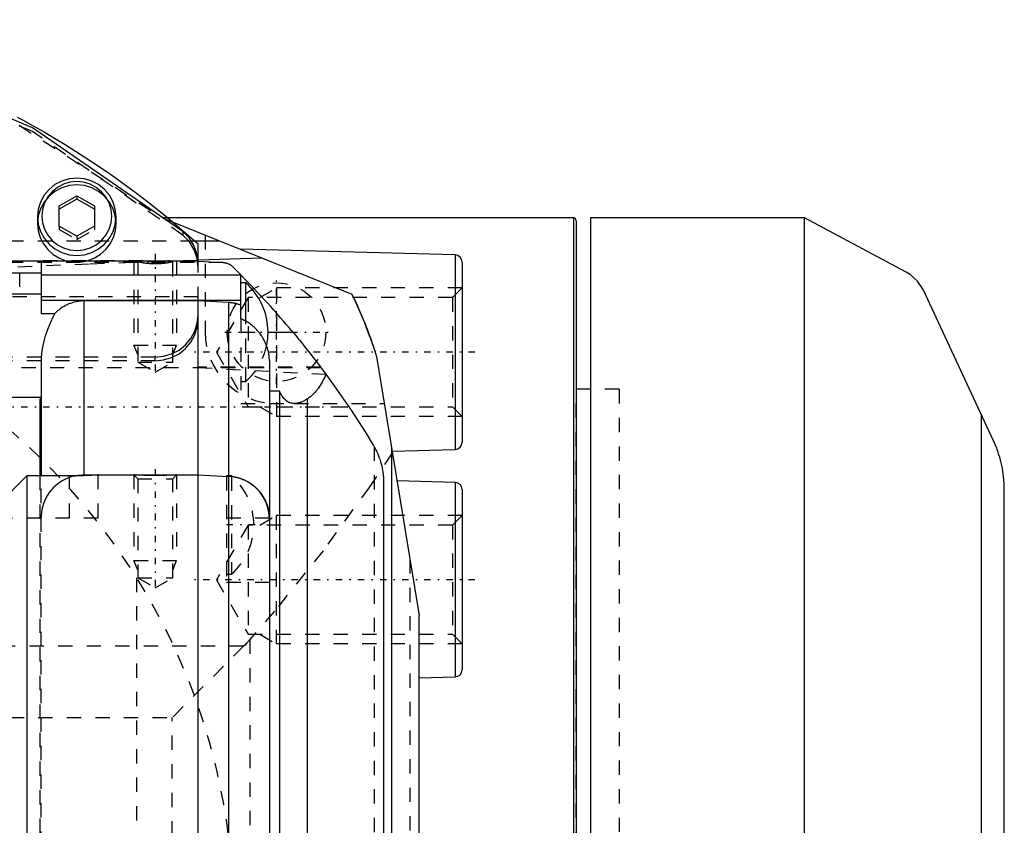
# Model space of a CAD drawing. Extents: x -109 to 109, y -1 to 737.
# Tile 12 of 12: x 30 to 99, y 576 to 633. Entities that reach past the tile are written whole.
import ezdxf

# ---------------------------------------------------------------- set-up
doc = ezdxf.new("R2010")
doc.units = 0
doc.linetypes.add('CENTER', pattern=[1.5, 0.45, -0.5, 0.05, -0.5])
doc.linetypes.add('DASHED', pattern=[2, 1, -1])
for name, color, linetype in [('AM_0', 7, 'CONTINUOUS'), ('AM_3', 7, 'DASHED'), ('AM_7', 7, 'CENTER')]:
    doc.layers.add(name, color=color, linetype=linetype)

msp = doc.modelspace()

# ---------------------------------------------------------------- linework, layer by layer
at = {"layer": 'AM_0', "color": 7, "linetype": 'CONTINUOUS'}
for p, q in [((32.76, 619.835), (34, 620.54)), ((34, 620.314), (32.76, 619.609)), ((34, 620.54), (34, 620.314)), ((34, 620.54), (35.24, 619.835)), ((35.24, 619.609), (34, 620.314)), ((32.76, 618.424), (32.76, 619.835)), ((35.24, 619.835), (35.24, 618.424)), ((31.25, 619.077), (31.25, 618.609)), ((36.75, 618.609), (36.75, 619.077)), ((68.8, 619), (40.389, 619)), ((68.8, 619), (68.8, 572)), ((85, 619), (70, 619)), ((70, 619), (70, 520.5)), ((92.13, 615.209), (85, 619)), ((85, 544.742), (85, 619)), ((34, 617.719), (32.76, 618.424)), ((35.24, 618.424), (34, 617.719)), ((40.753, 618.697), (53.27, 613.666)), ((69, 618.8), (69, 521.2)), ((44.025, 617.382), (42.275, 617.382)), ((42.5, 615.97), (42.5, 617.181)), ((42.5, 616.055), (46.98, 616.194)), ((60.513, 616.407), (45.472, 616.801)), ((60.513, 616.407), (60.513, 602.789)), ((-42.5, 616), (42.5, 616)), ((31.5, 616), (31.5, 612.296)), ((42.5, 615.97), (44.267, 615.877)), ((44.916, 615.591), (45.5, 615.008)), ((61, 615.907), (61, 603.289)), ((31.5, 615.12), (-31.5, 615.12)), ((45.5, 615), (31.5, 615)), ((45.5, 611.929), (45.5, 615.008)), ((45.843, 614.45), (45.5, 614.45)), ((45.843, 611.771), (45.843, 614.45)), ((31.5, 613.65), (-31.5, 613.65)), ((98.24, 603.4), (93.47, 613.629)), ((45.5, 613.219), (31.5, 613.219)), ((34.5, 613.184), (34.5, 601)), ((42.5, 613.184), (34.5, 613.184)), ((42.5, 526.816), (42.5, 613.184)), ((44.639, 613.075), (42.5, 613.184)), ((44.639, 613.075), (44.639, 600.953)), ((31.5, 612.296), (32.451, 612.296)), ((47.403, 611), (49.143, 611)), ((55.006, 609.302), (58, 591.16)), ((31.5, 608.95), (31.5, 600.919)), ((47.5, 609.025), (47.5, 597.92)), ((51.082, 608.557), (51.124, 608.501)), ((48.219, 606.878), (47.5, 606.878)), ((48.219, 533.122), (48.219, 606.878)), ((70, 607), (69, 607)), ((31.5, 606.42), (-31.5, 606.42)), ((31.5, 606.309), (31.416, 606.309)), ((31.416, 606.309), (31.416, 600.935)), ((50.139, 606.314), (50.139, 533.686)), ((97.408, 575), (97.408, 605.183)), ((56.052, 602.961), (56.052, 538.675)), ((56.1, 602.674), (60.513, 602.789)), ((34.5, 601), (42.5, 601)), ((42.5, 601), (44.639, 600.901)), ((28.5, 598.931), (30.5, 600.935)), ((33.845, 600.937), (30.5, 600.935)), ((30.5, 600.935), (30.5, 539)), ((44.843, 600.95), (44.5, 600.95)), ((44.5, 600.95), (44.5, 600.907)), ((44.639, 600.901), (44.639, 574.5)), ((44.843, 600.95), (44.843, 600.885)), ((55.5, 600.508), (55.5, 539.492)), ((60.513, 600.475), (56.445, 600.582)), ((60.513, 600.475), (60.513, 586.858)), ((61, 599.976), (61, 587.358)), ((99, 390.247), (99, 600)), ((47.499, 598), (47.499, 542)), ((58, 554.367), (58, 591.16)), ((58, 586.792), (60.513, 586.858))]:
    msp.add_line(p, q, dxfattribs=at)
for points in [[(41.459, 618.035), (30.896, 625.302), (19.062, 630.319), (6.442, 632.88), (-6.442, 632.88), (-19.062, 630.319), (-30.896, 625.302), (-41.459, 618.035)], [(36.75, 619.077), (36.697, 619.606), (36.541, 620.114), (36.287, 620.582), (35.945, 620.992), (35.528, 621.329), (35.052, 621.579), (34.536, 621.734), (34, 621.786), (33.464, 621.734), (32.948, 621.579), (32.472, 621.329), (32.055, 620.992), (31.713, 620.582), (31.459, 620.114), (31.303, 619.606), (31.25, 619.077)], [(31.25, 619.077), (31.303, 618.549), (31.459, 618.041), (31.713, 617.573), (32.055, 617.162), (32.472, 616.826), (32.948, 616.575), (33.464, 616.421), (34, 616.369), (34.536, 616.421), (35.052, 616.575), (35.528, 616.826), (35.945, 617.162), (36.287, 617.573), (36.541, 618.041), (36.697, 618.549), (36.75, 619.077)], [(31.25, 618.609), (31.297, 618.109), (31.437, 617.627), (31.665, 617.178), (31.973, 616.778), (32.35, 616.442), (32.785, 616.179), (33.26, 616)], [(34.74, 616), (35.215, 616.179), (35.65, 616.442), (36.027, 616.778), (36.335, 617.178), (36.563, 617.627), (36.703, 618.109), (36.75, 618.609)], [(42.493, 616), (42.394, 616.575), (42.183, 617.12), (41.867, 617.613), (41.459, 618.035)]]:
    msp.add_lwpolyline(points, dxfattribs=at)
msp.add_lwpolyline([(31.55, 619.129), (31.597, 618.659), (31.736, 618.206), (31.963, 617.789), (32.268, 617.423), (32.639, 617.123), (33.062, 616.9), (33.522, 616.763), (34, 616.717), (34.478, 616.763), (34.938, 616.9), (35.361, 617.123), (35.732, 617.423), (36.037, 617.789), (36.264, 618.206), (36.403, 618.659), (36.45, 619.129), (36.403, 619.6), (36.264, 620.053), (36.037, 620.47), (35.732, 620.836), (35.361, 621.136), (34.938, 621.359), (34.478, 621.496), (34, 621.542), (33.522, 621.496), (33.062, 621.359), (32.639, 621.136), (32.268, 620.836), (31.963, 620.47), (31.736, 620.053), (31.597, 619.6)], close=True, dxfattribs=at)
for points in [[(29.82, 626.063, 0), (30.199, 625.859, 0), (30.955, 625.444, 0), (31.705, 625.018, 0), (32.078, 624.802, 0), (32.449, 624.583, 0), (33.187, 624.137, 0), (33.919, 623.682, 0), (34.645, 623.216, 0), (35.365, 622.741, 0), (36.078, 622.256, 0), (36.431, 622.01, 0), (36.784, 621.761, 0), (37.483, 621.257, 0), (38.176, 620.743, 0), (38.861, 620.22, 0), (39.54, 619.688, 0), (40.211, 619.146, 0), (40.543, 618.872, 0), (40.874, 618.596, 0), (41.53, 618.036, 0), (42.179, 617.468, 0), (42.5, 617.181, 0)], [(38.27, 615.964, 0), (38.271, 615.966, 0), (38.273, 615.97, 0), (38.277, 615.974, 0), (38.28, 615.976, 0), (38.283, 615.978, 0), (38.292, 615.981, 0), (38.303, 615.984, 0), (38.316, 615.987, 0), (38.331, 615.989, 0), (38.349, 615.991, 0), (38.358, 615.992, 0), (38.368, 615.993, 0), (38.39, 615.995, 0), (38.414, 615.996, 0), (38.44, 615.998, 0), (38.467, 615.998, 0), (38.497, 615.999, 0), (38.512, 615.999, 0), (38.528, 616, 0), (38.56, 616, 0), (38.594, 616, 0), (38.611, 616, 0)], [(40.729, 615.964, 0), (40.729, 615.962, 0), (40.728, 615.959, 0), (40.726, 615.956, 0), (40.725, 615.955, 0), (40.723, 615.953, 0), (40.719, 615.949, 0), (40.714, 615.946, 0), (40.708, 615.942, 0), (40.701, 615.938, 0), (40.693, 615.934, 0), (40.688, 615.932, 0), (40.684, 615.93, 0), (40.673, 615.926, 0), (40.662, 615.921, 0), (40.649, 615.917, 0), (40.636, 615.913, 0), (40.622, 615.908, 0), (40.614, 615.906, 0), (40.606, 615.904, 0), (40.59, 615.899, 0), (40.573, 615.894, 0), (40.564, 615.892, 0), (40.555, 615.89, 0), (40.536, 615.885, 0), (40.516, 615.881, 0), (40.506, 615.878, 0), (40.495, 615.876, 0), (40.474, 615.871, 0), (40.452, 615.867, 0), (40.429, 615.862, 0), (40.406, 615.858, 0), (40.382, 615.854, 0), (40.37, 615.851, 0), (40.358, 615.849, 0), (40.333, 615.845, 0), (40.307, 615.841, 0), (40.28, 615.837, 0), (40.253, 615.833, 0), (40.224, 615.829, 0), (40.21, 615.827, 0), (40.195, 615.825, 0), (40.165, 615.821, 0), (40.134, 615.817, 0), (40.103, 615.814, 0), (40.071, 615.811, 0), (40.039, 615.807, 0), (40.022, 615.806, 0), (40.006, 615.804, 0), (39.972, 615.801, 0), (39.938, 615.798, 0), (39.904, 615.796, 0), (39.869, 615.794, 0), (39.834, 615.791, 0), (39.817, 615.79, 0), (39.799, 615.789, 0), (39.764, 615.788, 0), (39.729, 615.786, 0), (39.693, 615.785, 0), (39.658, 615.784, 0), (39.622, 615.783, 0), (39.605, 615.783, 0), (39.587, 615.782, 0), (39.552, 615.782, 0), (39.517, 615.782, 0), (39.5, 615.782, 0), (39.483, 615.782, 0), (39.448, 615.782, 0), (39.413, 615.782, 0), (39.395, 615.783, 0), (39.378, 615.783, 0), (39.342, 615.784, 0), (39.307, 615.785, 0), (39.271, 615.786, 0), (39.236, 615.788, 0), (39.201, 615.789, 0), (39.183, 615.79, 0), (39.166, 615.791, 0), (39.131, 615.794, 0), (39.096, 615.796, 0), (39.062, 615.798, 0), (39.028, 615.801, 0), (38.994, 615.804, 0), (38.978, 615.806, 0), (38.961, 615.807, 0), (38.929, 615.811, 0), (38.897, 615.814, 0), (38.866, 615.817, 0), (38.835, 615.821, 0), (38.805, 615.825, 0), (38.79, 615.827, 0), (38.776, 615.829, 0), (38.747, 615.833, 0), (38.72, 615.837, 0), (38.693, 615.841, 0), (38.667, 615.845, 0), (38.642, 615.849, 0), (38.63, 615.851, 0), (38.618, 615.854, 0), (38.594, 615.858, 0), (38.571, 615.862, 0), (38.548, 615.867, 0), (38.526, 615.871, 0), (38.505, 615.876, 0), (38.494, 615.878, 0), (38.484, 615.881, 0), (38.464, 615.885, 0), (38.445, 615.89, 0), (38.436, 615.892, 0), (38.427, 615.894, 0), (38.41, 615.899, 0), (38.394, 615.904, 0), (38.386, 615.906, 0), (38.378, 615.908, 0), (38.364, 615.913, 0), (38.351, 615.917, 0), (38.338, 615.921, 0), (38.327, 615.926, 0), (38.316, 615.93, 0), (38.312, 615.932, 0), (38.307, 615.934, 0), (38.299, 615.938, 0), (38.292, 615.942, 0), (38.286, 615.946, 0), (38.281, 615.949, 0), (38.277, 615.953, 0), (38.275, 615.955, 0), (38.274, 615.956, 0), (38.272, 615.959, 0), (38.271, 615.962, 0), (38.27, 615.964, 0)], [(40.389, 616, 0), (40.406, 616, 0), (40.44, 616, 0), (40.472, 616, 0), (40.488, 615.999, 0), (40.503, 615.999, 0), (40.533, 615.998, 0), (40.56, 615.998, 0), (40.586, 615.996, 0), (40.61, 615.995, 0), (40.632, 615.993, 0), (40.642, 615.992, 0), (40.651, 615.991, 0), (40.669, 615.989, 0), (40.684, 615.987, 0), (40.697, 615.984, 0), (40.708, 615.981, 0), (40.717, 615.978, 0), (40.72, 615.976, 0), (40.723, 615.974, 0), (40.727, 615.97, 0), (40.729, 615.966, 0), (40.729, 615.964, 0)], [(44.267, 615.877, 0), (44.268, 615.877, 0), (44.27, 615.877, 0), (44.272, 615.877, 0), (44.273, 615.877, 0), (44.274, 615.877, 0), (44.276, 615.877, 0), (44.278, 615.877, 0), (44.286, 615.876, 0), (44.298, 615.875, 0), (44.304, 615.875, 0), (44.31, 615.874, 0), (44.322, 615.873, 0), (44.333, 615.872, 0), (44.343, 615.87, 0), (44.353, 615.869, 0), (44.363, 615.868, 0), (44.368, 615.867, 0), (44.372, 615.866, 0), (44.382, 615.865, 0), (44.391, 615.863, 0), (44.4, 615.861, 0), (44.409, 615.86, 0), (44.417, 615.858, 0), (44.422, 615.857, 0), (44.426, 615.856, 0), (44.434, 615.854, 0), (44.443, 615.852, 0), (44.447, 615.851, 0), (44.451, 615.85, 0), (44.459, 615.848, 0), (44.467, 615.846, 0), (44.471, 615.845, 0), (44.475, 615.844, 0), (44.482, 615.842, 0), (44.49, 615.84, 0), (44.515, 615.833, 0), (44.554, 615.819, 0), (44.589, 615.806, 0), (44.622, 615.792, 0), (44.655, 615.776, 0), (44.671, 615.769, 0), (44.686, 615.76, 0), (44.717, 615.743, 0), (44.746, 615.726, 0), (44.775, 615.707, 0), (44.802, 615.688, 0), (44.829, 615.667, 0), (44.842, 615.657, 0), (44.855, 615.647, 0), (44.88, 615.625, 0), (44.904, 615.603, 0), (44.916, 615.591, 0)], [(93.47, 613.629, 0), (93.317, 613.977, 0), (92.906, 614.578, 0), (92.398, 615.037, 0), (92.13, 615.208, 0)], [(53.27, 613.666, 0), (53.608, 612.959, 0), (54.226, 611.519, 0), (54.766, 610.048, 0), (55.006, 609.302, 0)], [(34.5, 613.184, 0), (34.439, 613.183, 0), (34.315, 613.178, 0), (34.188, 613.166, 0), (34.124, 613.158, 0), (34.06, 613.148, 0), (33.931, 613.124, 0), (33.804, 613.094, 0), (33.68, 613.058, 0), (33.559, 613.018, 0), (33.443, 612.973, 0), (33.387, 612.949, 0), (33.332, 612.924, 0), (33.22, 612.869, 0), (33.109, 612.808, 0), (32.998, 612.741, 0), (32.889, 612.669, 0), (32.783, 612.592, 0), (32.732, 612.551, 0), (32.682, 612.51, 0), (32.585, 612.426, 0), (32.494, 612.34, 0), (32.451, 612.296, 0)], [(45.5, 612.89, 0), (45.478, 612.899, 0), (45.433, 612.916, 0), (45.387, 612.932, 0), (45.364, 612.939, 0), (45.341, 612.947, 0), (45.294, 612.961, 0), (45.246, 612.975, 0), (45.198, 612.988, 0), (45.15, 613.001, 0), (45.102, 613.012, 0), (45.077, 613.017, 0), (45.053, 613.022, 0), (45.004, 613.032, 0), (44.955, 613.041, 0), (44.906, 613.049, 0), (44.857, 613.055, 0), (44.808, 613.061, 0), (44.783, 613.064, 0), (44.759, 613.067, 0), (44.711, 613.071, 0), (44.663, 613.074, 0), (44.639, 613.075, 0)], [(32.451, 612.296, 0), (32.413, 612.221, 0), (32.337, 612.067, 0), (32.26, 611.909, 0), (32.222, 611.828, 0), (32.184, 611.745, 0), (32.109, 611.577, 0), (32.036, 611.404, 0), (31.965, 611.226, 0), (31.897, 611.044, 0), (31.832, 610.857, 0), (31.801, 610.762, 0), (31.771, 610.665, 0), (31.715, 610.469, 0), (31.664, 610.269, 0), (31.618, 610.064, 0), (31.579, 609.858, 0), (31.548, 609.654, 0), (31.535, 609.552, 0), (31.525, 609.45, 0), (31.509, 609.249, 0), (31.501, 609.049, 0), (31.5, 608.95, 0)], [(46.758, 611, 0), (46.73, 611.034, 0), (46.673, 611.101, 0), (46.616, 611.164, 0), (46.588, 611.195, 0), (46.559, 611.225, 0), (46.498, 611.286, 0), (46.435, 611.346, 0), (46.368, 611.405, 0), (46.3, 611.463, 0), (46.229, 611.519, 0), (46.192, 611.546, 0), (46.156, 611.573, 0), (46.081, 611.625, 0), (46.005, 611.675, 0), (45.928, 611.722, 0), (45.851, 611.766, 0), (45.773, 611.807, 0), (45.734, 611.827, 0), (45.695, 611.845, 0), (45.618, 611.88, 0), (45.54, 611.913, 0), (45.5, 611.929, 0)], [(47.5, 609.025, 0), (47.499, 609.082, 0), (47.494, 609.195, 0), (47.484, 609.309, 0), (47.478, 609.366, 0), (47.47, 609.423, 0), (47.45, 609.538, 0), (47.426, 609.652, 0), (47.397, 609.767, 0), (47.363, 609.881, 0), (47.324, 609.995, 0), (47.303, 610.052, 0), (47.282, 610.108, 0), (47.234, 610.22, 0), (47.183, 610.33, 0), (47.128, 610.438, 0), (47.069, 610.545, 0), (47.006, 610.65, 0), (46.973, 610.702, 0), (46.94, 610.753, 0), (46.869, 610.854, 0), (46.796, 610.952, 0), (46.758, 611, 0)], [(49.143, 611, 0), (49.209, 610.92, 0), (49.342, 610.759, 0), (49.477, 610.596, 0), (49.544, 610.514, 0), (49.612, 610.431, 0), (49.747, 610.265, 0), (49.882, 610.097, 0), (50.017, 609.928, 0), (50.152, 609.759, 0), (50.285, 609.59, 0), (50.352, 609.506, 0), (50.418, 609.421, 0), (50.549, 609.253, 0), (50.679, 609.086, 0), (50.806, 608.92, 0), (50.931, 608.756, 0), (51.054, 608.594, 0), (51.115, 608.514, 0), (51.174, 608.434, 0), (51.292, 608.277, 0), (51.406, 608.124, 0), (51.462, 608.048, 0)], [(51.462, 608.048, 0), (51.434, 607.983, 0), (51.376, 607.856, 0), (51.316, 607.732, 0), (51.286, 607.671, 0), (51.254, 607.611, 0), (51.19, 607.494, 0), (51.123, 607.38, 0), (51.054, 607.27, 0), (50.984, 607.164, 0), (50.911, 607.063, 0), (50.874, 607.013, 0), (50.837, 606.965, 0), (50.76, 606.871, 0), (50.682, 606.782, 0), (50.603, 606.698, 0), (50.521, 606.617, 0), (50.439, 606.542, 0), (50.397, 606.506, 0), (50.355, 606.471, 0), (50.269, 606.405, 0), (50.183, 606.343, 0), (50.139, 606.314, 0)], [(51.462, 608.048, 0), (52.047, 607.244, 0), (53.179, 605.61, 0), (54.259, 603.941, 0), (54.78, 603.094, 0)], [(49.245, 606, 0), (49.208, 606.001, 0), (49.136, 606.006, 0), (49.064, 606.017, 0), (49.029, 606.025, 0), (48.995, 606.033, 0), (48.927, 606.056, 0), (48.861, 606.084, 0), (48.797, 606.117, 0), (48.735, 606.156, 0), (48.675, 606.201, 0), (48.646, 606.225, 0), (48.618, 606.25, 0), (48.564, 606.305, 0), (48.512, 606.364, 0), (48.462, 606.427, 0), (48.415, 606.495, 0), (48.369, 606.569, 0), (48.347, 606.609, 0), (48.325, 606.65, 0), (48.281, 606.736, 0), (48.24, 606.829, 0), (48.219, 606.878, 0)], [(31.416, 606.309, 0), (31.442, 606.25, 0), (31.479, 606.133, 0), (31.498, 606.017, 0), (31.5, 605.961, 0)], [(50.139, 606.314, 0), (50.112, 606.297, 0), (50.058, 606.264, 0), (50.004, 606.233, 0), (49.978, 606.218, 0), (49.951, 606.203, 0), (49.899, 606.176, 0), (49.847, 606.151, 0), (49.795, 606.128, 0), (49.745, 606.107, 0), (49.695, 606.088, 0), (49.67, 606.079, 0), (49.646, 606.07, 0), (49.598, 606.055, 0), (49.551, 606.042, 0), (49.503, 606.03, 0), (49.456, 606.021, 0), (49.409, 606.013, 0), (49.385, 606.009, 0), (49.362, 606.006, 0), (49.315, 606.002, 0), (49.268, 606, 0), (49.245, 606, 0)], [(54.78, 603.094, 0), (54.818, 603.029, 0), (54.892, 602.897, 0), (54.962, 602.764, 0), (54.996, 602.696, 0), (55.028, 602.628, 0), (55.09, 602.49, 0), (55.148, 602.351, 0), (55.202, 602.21, 0), (55.251, 602.067, 0), (55.296, 601.923, 0), (55.317, 601.85, 0), (55.336, 601.777, 0), (55.372, 601.631, 0), (55.404, 601.483, 0), (55.431, 601.335, 0), (55.454, 601.185, 0), (55.472, 601.036, 0), (55.48, 600.96, 0), (55.486, 600.885, 0), (55.495, 600.735, 0), (55.499, 600.584, 0), (55.5, 600.508, 0)], [(99, 600, 0), (99, 600, 0), (99, 600, 0), (99, 600, 0), (99, 600, 0), (99, 600, 0), (99, 600, 0), (99, 600, 0), (99, 600, 0), (99, 600, 0), (99, 600, 0), (99, 600, 0), (99, 600, 0), (99, 600, 0), (99, 600, 0), (99, 600, 0), (99, 600, 0), (99, 600, 0), (99, 600, 0), (99, 600, 0), (99, 600, 0), (99, 600, 0), (99, 600, 0), (99, 600, 0), (99, 600, 0), (99, 600, 0), (99, 600, 0), (99, 600, 0), (99, 600, 0), (99, 600, 0), (99, 600, 0), (99, 600, 0), (99, 600, 0), (99, 600, 0), (99, 600.001, 0), (99, 600.001, 0), (99, 600.001, 0), (99, 600.001, 0), (99, 600.001, 0), (99, 600.001, 0), (99, 600.001, 0), (99, 600.001, 0), (99, 600.001, 0), (99, 600.001, 0), (99, 600.001, 0), (99, 600.001, 0), (99, 600.001, 0), (99, 600.001, 0), (99, 600.001, 0), (99, 600.001, 0), (99, 600.001, 0), (99, 600.001, 0), (99, 600.001, 0), (99, 600.001, 0), (99, 600.001, 0), (99, 600.001, 0), (99, 600.001, 0), (99, 600.001, 0), (99, 600.002, 0), (99, 600.002, 0), (99, 600.002, 0), (99, 600.002, 0), (99, 600.003, 0), (99, 600.003, 0), (99, 600.004, 0), (99, 600.004, 0), (99, 600.005, 0), (99, 600.005, 0), (99, 600.006, 0), (99, 600.006, 0), (99, 600.007, 0), (99, 600.009, 0), (99, 600.017, 0), (99, 600.025, 0), (99, 600.043, 0), (99, 600.076, 0), (98.999, 600.093, 0), (98.999, 600.109, 0), (98.999, 600.143, 0), (98.998, 600.176, 0), (98.995, 600.293, 0), (98.985, 600.492, 0), (98.978, 600.592, 0), (98.97, 600.692, 0), (98.95, 600.89, 0), (98.925, 601.087, 0), (98.896, 601.282, 0), (98.862, 601.476, 0), (98.823, 601.669, 0), (98.802, 601.764, 0), (98.78, 601.859, 0), (98.733, 602.048, 0), (98.68, 602.235, 0), (98.624, 602.42, 0), (98.563, 602.603, 0), (98.499, 602.784, 0), (98.465, 602.874, 0), (98.43, 602.963, 0), (98.357, 603.14, 0), (98.28, 603.314, 0), (98.24, 603.4, 0)], [(35.5, 601, 0), (35.5, 601, 0), (35.5, 601, 0), (35.499, 601, 0), (35.498, 601, 0), (35.498, 601, 0), (35.496, 601, 0), (35.494, 601, 0), (35.492, 600.999, 0), (35.489, 600.999, 0), (35.485, 600.999, 0), (35.484, 600.999, 0), (35.482, 600.999, 0), (35.478, 600.999, 0), (35.473, 600.998, 0), (35.468, 600.998, 0), (35.463, 600.998, 0), (35.457, 600.997, 0), (35.454, 600.997, 0), (35.451, 600.997, 0), (35.444, 600.996, 0), (35.437, 600.996, 0), (35.433, 600.996, 0), (35.429, 600.996, 0), (35.421, 600.995, 0), (35.413, 600.994, 0), (35.408, 600.994, 0), (35.404, 600.994, 0), (35.395, 600.993, 0), (35.385, 600.993, 0), (35.375, 600.992, 0), (35.364, 600.992, 0), (35.353, 600.991, 0), (35.348, 600.991, 0), (35.342, 600.99, 0), (35.33, 600.99, 0), (35.318, 600.989, 0), (35.306, 600.988, 0), (35.293, 600.987, 0), (35.279, 600.987, 0), (35.273, 600.986, 0), (35.266, 600.986, 0), (35.252, 600.985, 0), (35.237, 600.984, 0), (35.222, 600.983, 0), (35.207, 600.982, 0), (35.192, 600.982, 0), (35.184, 600.981, 0), (35.176, 600.981, 0), (35.16, 600.98, 0), (35.143, 600.979, 0), (35.126, 600.978, 0), (35.109, 600.977, 0), (35.092, 600.976, 0), (35.083, 600.976, 0), (35.074, 600.975, 0), (35.056, 600.975, 0), (35.038, 600.974, 0), (35.02, 600.973, 0), (35.001, 600.972, 0), (34.982, 600.971, 0), (34.973, 600.97, 0), (34.963, 600.97, 0), (34.944, 600.969, 0), (34.924, 600.968, 0), (34.914, 600.968, 0), (34.904, 600.967, 0), (34.884, 600.966, 0), (34.864, 600.965, 0), (34.853, 600.965, 0), (34.843, 600.965, 0), (34.822, 600.964, 0), (34.8, 600.963, 0), (34.778, 600.962, 0), (34.756, 600.961, 0), (34.734, 600.96, 0), (34.722, 600.96, 0), (34.711, 600.959, 0), (34.687, 600.958, 0), (34.664, 600.957, 0), (34.64, 600.956, 0), (34.616, 600.956, 0), (34.592, 600.955, 0), (34.579, 600.954, 0), (34.567, 600.954, 0), (34.542, 600.953, 0), (34.517, 600.952, 0), (34.491, 600.951, 0), (34.465, 600.95, 0), (34.439, 600.95, 0), (34.426, 600.949, 0), (34.413, 600.949, 0), (34.387, 600.948, 0), (34.36, 600.947, 0), (34.333, 600.947, 0), (34.306, 600.946, 0), (34.279, 600.945, 0), (34.265, 600.945, 0), (34.252, 600.945, 0), (34.224, 600.944, 0), (34.197, 600.943, 0), (34.169, 600.943, 0), (34.141, 600.942, 0), (34.113, 600.941, 0), (34.099, 600.941, 0), (34.084, 600.941, 0), (34.056, 600.94, 0), (34.028, 600.94, 0), (34.013, 600.94, 0), (33.999, 600.939, 0), (33.971, 600.939, 0), (33.942, 600.939, 0), (33.928, 600.938, 0), (33.913, 600.938, 0), (33.885, 600.938, 0), (33.856, 600.937, 0), (33.827, 600.937, 0), (33.798, 600.937, 0), (33.77, 600.937, 0), (33.755, 600.936, 0), (33.741, 600.936, 0), (33.712, 600.936, 0), (33.684, 600.936, 0), (33.655, 600.936, 0), (33.627, 600.936, 0), (33.598, 600.936, 0), (33.584, 600.936, 0), (33.57, 600.935, 0), (33.542, 600.935, 0), (33.514, 600.935, 0), (33.5, 600.935, 0)], [(33.893, 600.938, 0), (33.91, 600.941, 0), (33.945, 600.948, 0), (33.98, 600.955, 0), (33.997, 600.958, 0), (34.014, 600.96, 0), (34.049, 600.966, 0), (34.084, 600.971, 0), (34.118, 600.976, 0), (34.153, 600.98, 0), (34.187, 600.984, 0), (34.204, 600.985, 0), (34.221, 600.987, 0), (34.255, 600.99, 0), (34.288, 600.993, 0), (34.322, 600.995, 0), (34.355, 600.996, 0), (34.388, 600.998, 0), (34.404, 600.998, 0), (34.42, 600.999, 0), (34.452, 601, 0), (34.484, 601, 0), (34.5, 601, 0)], [(41, 601, 0), (41, 601, 0), (40.999, 601, 0), (40.996, 601, 0), (40.994, 601, 0), (40.992, 601, 0), (40.987, 600.999, 0), (40.981, 600.999, 0), (40.974, 600.999, 0), (40.965, 600.998, 0), (40.954, 600.998, 0), (40.949, 600.998, 0), (40.943, 600.997, 0), (40.93, 600.997, 0), (40.916, 600.996, 0), (40.9, 600.996, 0), (40.884, 600.995, 0), (40.866, 600.994, 0), (40.856, 600.994, 0), (40.847, 600.993, 0), (40.826, 600.992, 0), (40.805, 600.992, 0), (40.794, 600.991, 0), (40.783, 600.991, 0), (40.759, 600.99, 0), (40.735, 600.989, 0), (40.722, 600.988, 0), (40.709, 600.988, 0), (40.683, 600.987, 0), (40.656, 600.986, 0), (40.628, 600.985, 0), (40.599, 600.984, 0), (40.57, 600.983, 0), (40.555, 600.983, 0), (40.54, 600.982, 0), (40.509, 600.981, 0), (40.478, 600.98, 0), (40.445, 600.979, 0), (40.411, 600.978, 0), (40.376, 600.977, 0), (40.358, 600.977, 0), (40.34, 600.976, 0), (40.304, 600.975, 0), (40.266, 600.974, 0), (40.228, 600.974, 0), (40.189, 600.973, 0), (40.15, 600.972, 0), (40.13, 600.971, 0), (40.11, 600.971, 0), (40.069, 600.97, 0), (40.028, 600.97, 0), (39.987, 600.969, 0), (39.945, 600.968, 0), (39.903, 600.968, 0), (39.881, 600.968, 0), (39.86, 600.967, 0), (39.818, 600.967, 0), (39.775, 600.967, 0), (39.732, 600.966, 0), (39.689, 600.966, 0), (39.647, 600.966, 0), (39.626, 600.966, 0), (39.605, 600.966, 0), (39.563, 600.965, 0), (39.521, 600.965, 0), (39.5, 600.965, 0), (39.479, 600.965, 0), (39.437, 600.965, 0), (39.395, 600.966, 0), (39.374, 600.966, 0), (39.353, 600.966, 0), (39.311, 600.966, 0), (39.268, 600.966, 0), (39.225, 600.967, 0), (39.182, 600.967, 0), (39.14, 600.967, 0), (39.119, 600.968, 0), (39.097, 600.968, 0), (39.055, 600.968, 0), (39.013, 600.969, 0), (38.972, 600.97, 0), (38.931, 600.97, 0), (38.89, 600.971, 0), (38.87, 600.971, 0), (38.85, 600.972, 0), (38.811, 600.973, 0), (38.772, 600.974, 0), (38.734, 600.974, 0), (38.696, 600.975, 0), (38.66, 600.976, 0), (38.642, 600.977, 0), (38.624, 600.977, 0), (38.589, 600.978, 0), (38.555, 600.979, 0), (38.522, 600.98, 0), (38.491, 600.981, 0), (38.46, 600.982, 0), (38.445, 600.983, 0), (38.43, 600.983, 0), (38.401, 600.984, 0), (38.372, 600.985, 0), (38.344, 600.986, 0), (38.317, 600.987, 0), (38.291, 600.988, 0), (38.278, 600.988, 0), (38.265, 600.989, 0), (38.241, 600.99, 0), (38.217, 600.991, 0), (38.206, 600.991, 0), (38.195, 600.992, 0), (38.174, 600.992, 0), (38.153, 600.993, 0), (38.144, 600.994, 0), (38.134, 600.994, 0), (38.116, 600.995, 0), (38.1, 600.996, 0), (38.084, 600.996, 0), (38.07, 600.997, 0), (38.057, 600.997, 0), (38.051, 600.998, 0), (38.046, 600.998, 0), (38.035, 600.998, 0), (38.026, 600.999, 0), (38.019, 600.999, 0), (38.013, 600.999, 0), (38.008, 601, 0), (38.006, 601, 0), (38.004, 601, 0), (38.001, 601, 0), (38, 601, 0), (38, 601, 0)], [(44.907, 600.892, 0), (44.927, 600.889, 0), (44.967, 600.883, 0), (45.006, 600.877, 0), (45.026, 600.873, 0), (45.046, 600.87, 0), (45.085, 600.862, 0), (45.124, 600.854, 0), (45.164, 600.846, 0), (45.203, 600.837, 0), (45.241, 600.827, 0), (45.261, 600.822, 0), (45.28, 600.817, 0), (45.318, 600.806, 0), (45.356, 600.795, 0), (45.394, 600.784, 0), (45.431, 600.772, 0), (45.468, 600.76, 0), (45.486, 600.753, 0), (45.504, 600.747, 0), (45.54, 600.734, 0), (45.576, 600.721, 0), (45.593, 600.714, 0), (45.61, 600.707, 0), (45.645, 600.693, 0), (45.679, 600.679, 0), (45.696, 600.671, 0), (45.713, 600.664, 0), (45.748, 600.648, 0), (45.782, 600.632, 0), (45.817, 600.615, 0), (45.852, 600.598, 0), (45.886, 600.58, 0), (45.904, 600.571, 0), (45.921, 600.562, 0), (45.956, 600.543, 0), (45.99, 600.524, 0), (46.025, 600.504, 0), (46.059, 600.483, 0), (46.093, 600.462, 0), (46.11, 600.451, 0), (46.127, 600.44, 0), (46.16, 600.419, 0), (46.194, 600.396, 0), (46.227, 600.373, 0), (46.259, 600.35, 0), (46.291, 600.326, 0), (46.307, 600.314, 0), (46.323, 600.302, 0), (46.355, 600.278, 0), (46.386, 600.253, 0), (46.416, 600.228, 0), (46.446, 600.203, 0), (46.475, 600.178, 0), (46.49, 600.165, 0), (46.504, 600.152, 0), (46.533, 600.126, 0), (46.56, 600.1, 0), (46.587, 600.075, 0), (46.614, 600.049, 0), (46.64, 600.022, 0), (46.653, 600.009, 0), (46.666, 599.996, 0), (46.692, 599.968, 0), (46.718, 599.94, 0), (46.731, 599.926, 0), (46.743, 599.912, 0), (46.769, 599.882, 0), (46.794, 599.853, 0), (46.807, 599.838, 0), (46.819, 599.823, 0), (46.844, 599.792, 0), (46.869, 599.761, 0), (46.893, 599.729, 0), (46.917, 599.697, 0), (46.94, 599.665, 0), (46.952, 599.649, 0), (46.963, 599.632, 0), (46.986, 599.599, 0), (47.008, 599.566, 0), (47.03, 599.532, 0), (47.051, 599.498, 0), (47.072, 599.464, 0), (47.082, 599.447, 0), (47.092, 599.43, 0), (47.112, 599.395, 0), (47.131, 599.36, 0), (47.15, 599.326, 0), (47.168, 599.291, 0), (47.186, 599.256, 0), (47.194, 599.239, 0), (47.203, 599.222, 0), (47.219, 599.187, 0), (47.235, 599.152, 0), (47.25, 599.118, 0), (47.265, 599.084, 0), (47.279, 599.05, 0), (47.286, 599.032, 0), (47.293, 599.015, 0), (47.306, 598.98, 0), (47.32, 598.944, 0), (47.332, 598.908, 0), (47.345, 598.872, 0), (47.357, 598.835, 0), (47.363, 598.816, 0), (47.369, 598.797, 0), (47.38, 598.759, 0), (47.391, 598.721, 0), (47.396, 598.702, 0), (47.401, 598.683, 0), (47.411, 598.644, 0), (47.421, 598.605, 0), (47.425, 598.586, 0), (47.429, 598.566, 0), (47.438, 598.527, 0), (47.446, 598.488, 0), (47.453, 598.448, 0), (47.46, 598.409, 0), (47.466, 598.369, 0), (47.469, 598.35, 0), (47.472, 598.33, 0), (47.477, 598.29, 0), (47.482, 598.251, 0), (47.486, 598.212, 0), (47.489, 598.173, 0), (47.492, 598.134, 0), (47.494, 598.115, 0), (47.495, 598.095, 0), (47.497, 598.057, 0), (47.498, 598.019, 0), (47.499, 598, 0)]]:
    msp.add_polyline3d(points, dxfattribs=at)
for centre, radius, start, end in [((68.8, 618.8), 0.2, 0, 90), ((60.5, 615.907), 0.5, 0, 88.5), ((0, 570), 64, 39.83844, 44.68876), ((42.803, 610.998), 4.6, 0.0287, 48.63379), ((42.803, 611.002), 4.6, 348.06906, 359.9713), ((60.5, 603.289), 0.5, 271.5, 0), ((44.5, 597.904), 3, 0, 87.34931), ((41.803, 597.498), 4.6, 47.21284, 48.63379), ((60.5, 599.976), 0.5, 0, 88.5), ((60.5, 587.358), 0.5, 271.5, 0)]:
    msp.add_arc(centre, radius, start, end, dxfattribs=at)
at = {"layer": 'AM_3', "color": 6, "linetype": 'DASHED'}
for p, q in [((26.601, 627.659), (40, 619)), ((40.389, 619), (40, 619)), ((40, 619), (40.753, 618.697)), ((32.76, 618.424), (32.76, 618.199)), ((35.24, 618.424), (35.24, 618.199)), ((32.76, 618.199), (34, 617.494)), ((34, 617.494), (35.24, 618.199)), ((34, 617.719), (34, 617.494)), ((41.459, 617.776), (41.459, 618.035)), ((43, 617.794), (43, 611)), ((42.275, 617.382), (2, 617.382)), ((44.247, 615.878), (-44.247, 615.878)), ((30, 614.177), (30, 615.653)), ((38.652, 616), (31.5, 616)), ((38, 615.964), (38, 610.1)), ((38.27, 615.964), (38.27, 608.9)), ((42.5, 616), (40.348, 616)), ((40.729, 608.9), (40.729, 615.964)), ((41, 615.964), (41, 610.1)), ((42.5, 615.797), (42.493, 616)), ((42.5, 613.184), (42.5, 616)), ((-42.5, 613.5), (42.5, 613.5)), ((46, 613.421), (43.793, 609.598)), ((60.323, 613.421), (46, 613.421)), ((46, 613.421), (46, 605.774)), ((46.828, 613.421), (48, 614.098)), ((61, 614.098), (48, 614.098)), ((48, 614.098), (48, 605.098)), ((61, 614.098), (60.323, 613.421)), ((60.323, 613.421), (60.323, 605.774)), ((45.5, 611.929), (45.5, 606)), ((45.843, 607.55), (45.843, 611.771)), ((45.5, 611), (47.403, 611)), ((38.27, 609.444), (38, 610.1)), ((38, 610.1), (41, 610.1)), ((40.729, 609.444), (41, 610.1)), ((43.793, 609.598), (46, 605.774)), ((39.5, 609.253), (-39.5, 609.253)), ((39.5, 608.994), (-39.5, 608.994)), ((38.27, 608.9), (40.729, 608.9)), ((38.27, 608.9), (39.5, 608.19)), ((39.5, 608.994), (39.5, 609.253)), ((39.5, 608.19), (40.729, 608.9)), ((51.124, 608.501), (-51.124, 608.501)), ((51.082, 608.557), (42.5, 608.557)), ((51.476, 608.03), (42.5, 608.5)), ((45.5, 607.55), (45.843, 607.55)), ((69, 533), (69, 607)), ((72, 607), (70, 607)), ((72, 607), (72, 533)), ((72, 607), (72, 533)), ((45.5, 606), (49.245, 606)), ((49.245, 606), (55.551, 606)), ((46, 605.774), (60.323, 605.774)), ((46.828, 605.774), (48, 605.098)), ((60.323, 605.774), (61, 605.098)), ((61, 605.098), (48, 605.098)), ((54.842, 602.987), (54.842, 574.5)), ((35.5, 598), (35.5, 601)), ((38, 601), (38.27, 600.73)), ((38, 601), (38, 595)), ((40.729, 600.73), (41, 601)), ((41, 601), (41, 595)), ((31.416, 600.935), (31.416, 539)), ((31.5, 539.024), (31.5, 600.919)), ((33.5, 598), (33.5, 600.935)), ((33.845, 600.937), (33.893, 600.938)), ((38.27, 600.73), (38.27, 593.8)), ((38.27, 600.73), (40.729, 600.73)), ((40.729, 593.8), (40.729, 600.73)), ((44.5, 600.923), (44.639, 600.917)), ((44.5, 600.907), (44.5, 593.5)), ((44.639, 600.953), (44.639, 600.917)), ((44.843, 600.885), (44.843, 594.05)), ((28.5, 598), (35.5, 598)), ((44.5, 598), (47.498, 598)), ((46.828, 597.49), (48, 598.167)), ((48, 589.167), (48, 598.167)), ((61, 598.167), (48, 598.167)), ((61, 598.167), (60.323, 597.49)), ((46, 597.49), (43.793, 593.667)), ((60.323, 597.49), (46, 597.49)), ((46, 597.49), (46, 589.843)), ((60.323, 597.49), (60.323, 589.843)), ((38.27, 594.344), (38, 595)), ((38, 595), (41, 595)), ((40.729, 594.344), (41, 595)), ((57.349, 595.102), (57.349, 544.658)), ((38.188, 593.804), (38.188, 546.196)), ((38.27, 593.8), (40.729, 593.8)), ((38.27, 593.8), (39.5, 593.09)), ((39.5, 593.09), (40.729, 593.8)), ((43.793, 593.667), (46, 589.843)), ((44.5, 594.05), (44.843, 594.05)), ((44.5, 593.5), (47.5, 593.5)), ((46, 589.843), (60.323, 589.843)), ((46.12, 589.47), (46.12, 539.532)), ((46.828, 589.843), (48, 589.167)), ((60.323, 589.843), (61, 589.167)), ((45.694, 589.019), (-45.694, 589.019)), ((45.694, 589.019), (40.694, 584.019)), ((61, 589.167), (48, 589.167)), ((-40.694, 584.019), (40.694, 584.019)), ((40.694, 545.749), (40.694, 584.019))]:
    msp.add_line(p, q, dxfattribs=at)
for points in [[(41.459, 617.776), (30.896, 625.043), (19.062, 630.06), (6.442, 632.621), (-6.442, 632.621), (-19.062, 630.06), (-30.896, 625.043), (-41.459, 617.776)], [(36.75, 618.609), (36.697, 619.137), (36.541, 619.645), (36.287, 620.113), (35.945, 620.524), (35.528, 620.86), (35.052, 621.111), (34.536, 621.265), (34, 621.317), (33.464, 621.265), (32.948, 621.111), (32.472, 620.86), (32.055, 620.524), (31.713, 620.113), (31.459, 619.645), (31.303, 619.137), (31.25, 618.609)], [(42.5, 615.538), (42.431, 616.168), (42.227, 616.769), (41.898, 617.314), (41.459, 617.776)], [(33.26, 616), (33.751, 615.911), (34.249, 615.911), (34.74, 616)], [(39.5, 609.253), (40.085, 609.31), (40.648, 609.478), (41.167, 609.751), (41.621, 610.118), (41.994, 610.566), (42.272, 611.077), (42.442, 611.631), (42.5, 612.207)], [(39.5, 608.994), (40.085, 609.051), (40.648, 609.219), (41.167, 609.492), (41.621, 609.859), (41.994, 610.307), (42.272, 610.818), (42.442, 611.372), (42.5, 611.949)]]:
    msp.add_lwpolyline(points, dxfattribs=at)
for points in [[(7.779, 614.322, 0), (11.712, 614.634, 0), (21.873, 615.234, 0), (34.943, 615.793, 0), (42.5, 616.055, 0)], [(53.27, 613.666, 0), (53.323, 613.559, 0), (53.428, 613.341, 0), (53.534, 613.118, 0), (53.586, 613.005, 0), (53.639, 612.89, 0), (53.744, 612.658, 0), (53.848, 612.422, 0), (53.952, 612.183, 0), (54.054, 611.941, 0), (54.154, 611.696, 0), (54.204, 611.573, 0), (54.253, 611.45, 0), (54.349, 611.202, 0), (54.444, 610.953, 0), (54.536, 610.704, 0), (54.625, 610.455, 0), (54.712, 610.205, 0), (54.755, 610.078, 0), (54.798, 609.951, 0), (54.883, 609.693, 0), (54.965, 609.433, 0), (55.006, 609.302, 0)], [(53.27, 613.666, 0), (53.574, 613.031, 0), (54.175, 611.644, 0), (54.743, 610.114, 0), (55.006, 609.302, 0)], [(56.118, 602.562, 0), (54.531, 600.204, 0), (51.259, 595.696, 0), (47.862, 591.472, 0), (46.12, 589.47, 0)], [(33.893, 600.938, 0), (33.795, 600.916, 0), (33.599, 600.861, 0), (33.404, 600.793, 0), (33.308, 600.753, 0), (33.213, 600.71, 0), (33.026, 600.613, 0), (32.844, 600.502, 0), (32.67, 600.377, 0), (32.504, 600.24, 0), (32.349, 600.091, 0), (32.275, 600.012, 0), (32.204, 599.931, 0), (32.071, 599.761, 0), (31.95, 599.581, 0), (31.838, 599.384, 0), (31.737, 599.168, 0), (31.65, 598.935, 0), (31.612, 598.813, 0), (31.579, 598.686, 0), (31.53, 598.421, 0), (31.503, 598.143, 0), (31.5, 598, 0)], [(44.639, 600.917, 0), (44.683, 600.914, 0), (44.772, 600.908, 0), (44.862, 600.898, 0), (44.907, 600.892, 0)], [(46.12, 589.47, 0), (46.05, 589.392, 0), (45.909, 589.24, 0), (45.766, 589.092, 0), (45.694, 589.019, 0)]]:
    msp.add_polyline3d(points, dxfattribs=at)
msp.add_circle((48, 611), 3.45, dxfattribs=at)
for centre, radius, start, end in [((0, 570), 45, 92.54732, 87.45268), ((48, 611), 5, 180, 270), ((42.803, 611.002), 4.6, 311.36621, 348.06906), ((41.803, 597.498), 4.6, 0.0287, 47.21284), ((41.803, 597.502), 4.6, 311.36621, 359.9713)]:
    msp.add_arc(centre, radius, start, end, dxfattribs=at)
at = {"layer": 'AM_7', "color": 4, "linetype": 'CENTER'}
for p, q in [((39.5, 616.495), (39.5, 607.795)), ((48, 607.377), (48, 614.623)), ((44.377, 611), (51.623, 611)), ((61.9, 609.598), (42.1, 609.598)), ((52.25, 605.748), (-52.25, 605.748)), ((39.5, 601.395), (39.5, 592.695)), ((46.498, 597.5), (44.405, 597.5)), ((61.9, 593.667), (42.1, 593.667))]:
    msp.add_line(p, q, dxfattribs=at)

doc.saveas('drawing.dxf')
